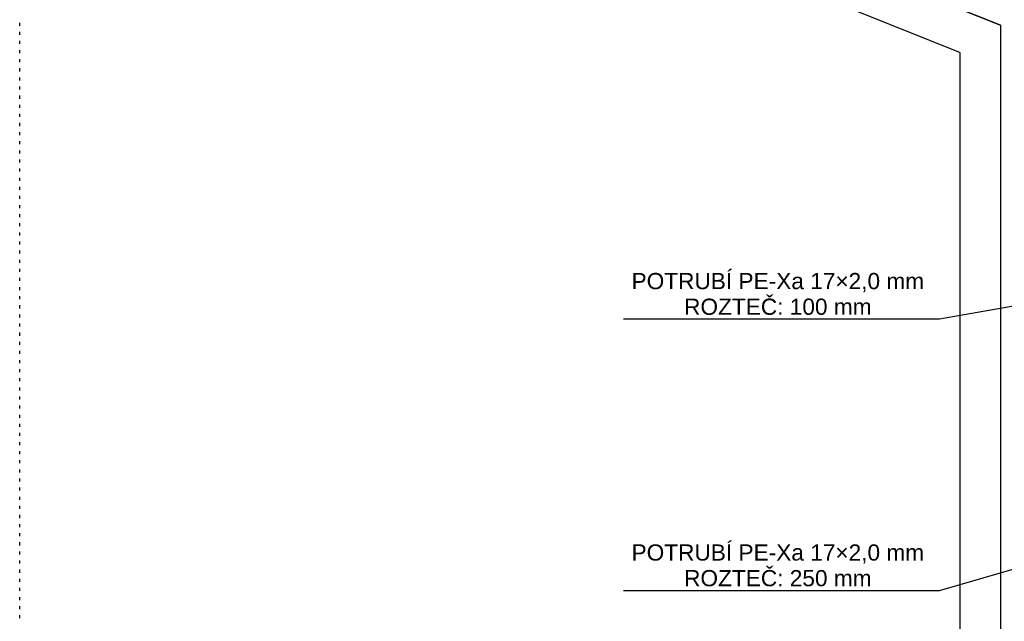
# Model space of a CAD drawing. Extents: x 997 to 109698, y 921 to 94021.
# Tile 2 of 256: x 997 to 13146, y 15640 to 23065. Entities that reach past the tile are written whole.
import ezdxf
from ezdxf.enums import TextEntityAlignment as Align

# ---------------------------------------------------------------- set-up
doc = ezdxf.new("R2010")
doc.units = 0
doc.header["$MEASUREMENT"] = 0
for name, color, linetype in [('1', 7, 'CONTINUOUS'), ('40', 7, 'CONTINUOUS'), ('42', 7, 'CONTINUOUS')]:
    doc.layers.add(name, color=color, linetype=linetype)
doc.styles.get("Standard").update_dxf_attribs({"font": 'Arial.ttf', "height": 0.2})

msp = doc.modelspace()

# ---------------------------------------------------------------- linework, layer by layer
at = {"layer": '1', "color": 141}
for p, q in [((997.223511, 22989.703237), (997.223511, 23027.203237)), ((997.223511, 22877.203237), (997.223511, 22914.703237)), ((997.223511, 22764.703237), (997.223511, 22802.203237)), ((997.223511, 22652.203237), (997.223511, 22689.703237)), ((997.223511, 22539.703237), (997.223511, 22577.203237)), ((997.223511, 22427.203237), (997.223511, 22464.703237)), ((997.223511, 22314.703237), (997.223511, 22352.203237)), ((997.223511, 22202.203237), (997.223511, 22239.703237)), ((997.223511, 22089.703237), (997.223511, 22127.203237)), ((997.223511, 21977.203237), (997.223511, 22014.703237)), ((997.223511, 21864.703237), (997.223511, 21902.203237)), ((997.223511, 21752.203237), (997.223511, 21789.703237)), ((997.223511, 21639.703237), (997.223511, 21677.203237)), ((997.223511, 21527.203237), (997.223511, 21564.703237)), ((997.223511, 21414.703237), (997.223511, 21452.203237)), ((997.223511, 21302.203237), (997.223511, 21339.703237)), ((997.223511, 21189.703237), (997.223511, 21227.203237)), ((997.223511, 21077.203237), (997.223511, 21114.703237)), ((997.223511, 20964.703237), (997.223511, 21002.203237)), ((997.223511, 20852.203237), (997.223511, 20889.703237)), ((997.223511, 20739.703237), (997.223511, 20777.203237)), ((997.223511, 20627.203237), (997.223511, 20664.703237)), ((997.223511, 20514.703237), (997.223511, 20552.203237)), ((997.223511, 20402.203237), (997.223511, 20439.703237)), ((997.223511, 20289.703237), (997.223511, 20327.203237)), ((997.223511, 20177.203237), (997.223511, 20214.703237)), ((997.223511, 20064.703237), (997.223511, 20102.203237)), ((997.223511, 19952.203237), (997.223511, 19989.703237)), ((997.223511, 19839.703237), (997.223511, 19877.203237)), ((997.223511, 19727.203237), (997.223511, 19764.703237)), ((997.223511, 19614.703237), (997.223511, 19652.203237)), ((997.223511, 19502.203237), (997.223511, 19539.703237)), ((997.223511, 19389.703237), (997.223511, 19427.203237)), ((997.223511, 19277.203237), (997.223511, 19314.703237)), ((997.223511, 19164.703237), (997.223511, 19202.203237)), ((997.223511, 19052.203237), (997.223511, 19089.703237)), ((997.223511, 18939.703237), (997.223511, 18977.203237)), ((997.223511, 18827.203237), (997.223511, 18864.703237)), ((997.223511, 18714.703237), (997.223511, 18752.203237)), ((997.223511, 18602.203237), (997.223511, 18639.703237)), ((997.223511, 18489.703237), (997.223511, 18527.203237)), ((997.223511, 18377.203237), (997.223511, 18414.703237)), ((997.223511, 18264.703237), (997.223511, 18302.203237)), ((997.223511, 18152.203237), (997.223511, 18189.703237)), ((997.223511, 18039.703237), (997.223511, 18077.203237)), ((997.223511, 17927.203237), (997.223511, 17964.703237)), ((997.223511, 17814.703237), (997.223511, 17852.203237)), ((997.223511, 17702.203237), (997.223511, 17739.703237)), ((997.223511, 17589.703237), (997.223511, 17627.203237)), ((997.223511, 17477.203237), (997.223511, 17514.703237)), ((997.223511, 17364.703237), (997.223511, 17402.203237)), ((997.223511, 17252.203237), (997.223511, 17289.703237)), ((997.223511, 17139.703237), (997.223511, 17177.203237)), ((997.223511, 17027.203237), (997.223511, 17064.703237)), ((997.223511, 16914.703237), (997.223511, 16952.203237)), ((997.223511, 16802.203237), (997.223511, 16839.703237)), ((997.223511, 16689.703237), (997.223511, 16727.203237)), ((997.223511, 16577.203237), (997.223511, 16614.703237)), ((997.223511, 16464.703237), (997.223511, 16502.203237)), ((997.223511, 16352.203237), (997.223511, 16389.703237)), ((997.223511, 16239.703237), (997.223511, 16277.203237)), ((997.223511, 16127.203237), (997.223511, 16164.703237)), ((997.223511, 16014.703237), (997.223511, 16052.203237)), ((997.223511, 15902.203237), (997.223511, 15939.703237)), ((997.223511, 15789.703237), (997.223511, 15827.203237)), ((997.223511, 15677.203237), (997.223511, 15714.703237))]:
    msp.add_line(p, q, dxfattribs=at)
at = {"layer": '40', "color": 8, "linetype": 'Continuous'}
for p, q in [((13097.601607, 22995.879236), (5556.142528, 26025.556791)), ((12597.601607, 22657.907867), (5367.227547, 25562.61129)), ((6547.636205, 25627.237831), (13097.601607, 22995.879236)), ((13097.601607, 22995.879236), (13097.601607, 1841.770067)), ((13097.601607, 22995.879236), (13097.601607, 3420.953237)), ((12597.601607, 22657.907867), (12597.601607, 1975.744663))]:
    msp.add_line(p, q, dxfattribs=at)
at = {"layer": '42', "color": 117}
for p, q in [((12347.636205, 19370.953237), (15447.636205, 19920.953237)), ((8447.636205, 19370.953237), (12347.636205, 19370.953237)), ((12347.636205, 16020.953237), (14279.31249, 16580.92296)), ((8447.636205, 16020.953237), (12347.636205, 16020.953237))]:
    msp.add_line(p, q, dxfattribs=at)

# ---------------------------------------------------------------- texts
for s, p in [('POTRUBÍ PE-Xa 17×2,0 mm', (10351.526562, 19738.973367)), ('ROZTEČ: 100 mm', (10351.526562, 19422.3067)), ('POTRUBÍ PE-Xa 17×2,0 mm', (10351.526562, 16388.973367)), ('ROZTEČ: 250 mm', (10351.526562, 16072.3067))]:
    msp.add_text(s, height=200, dxfattribs=at).set_placement(p, align=Align.CENTER)

doc.saveas('drawing.dxf')
